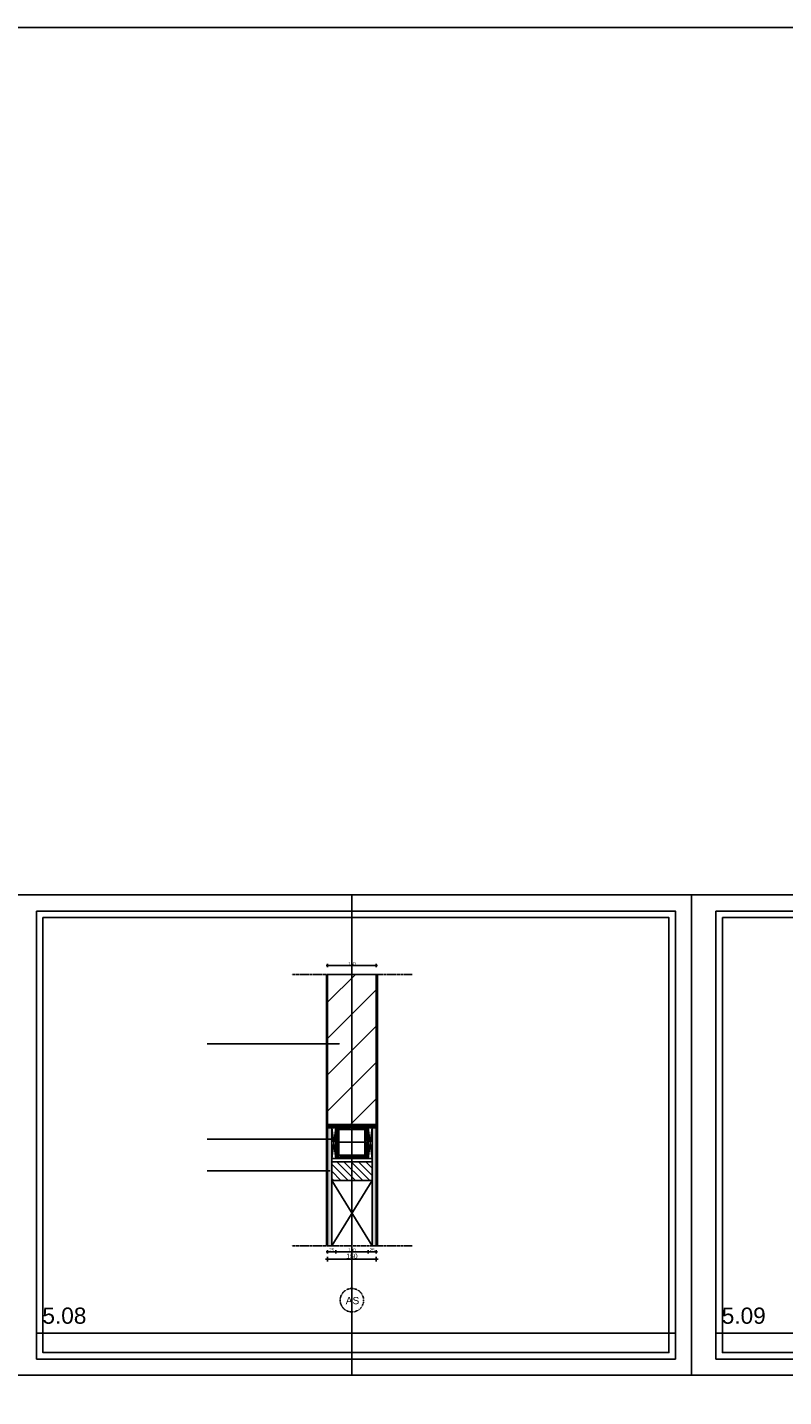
# Model space of a CAD drawing. Header units: metres. Extents: x 135527 to 1530300, y -118103 to -69281.
# Tile 53 of 89: x 157060 to 159397, y -105893 to -101659. Entities that reach past the tile are written whole.
import ezdxf
from ezdxf.enums import TextEntityAlignment as Align

# ---------------------------------------------------------------- set-up
doc = ezdxf.new("R2010")
doc.units = ezdxf.units.M
doc.header["$LTSCALE"] = 0.1
doc.header["$PDMODE"] = 35
doc.linetypes.add('DASHDOT2', pattern=[12.7, 6.35, -3.175, 0, -3.175])
doc.linetypes.add('HIDDEN', pattern=[0.375, 0.25, -0.125])
doc.layers.get('DEFPOINTS').update_dxf_attribs({"color": 6})
for name, color, linetype in [('_01-STRAMIENEN', 8, 'DASHDOT2'), ('_01_Afbreeklijnen', 2, 'HIDDEN'), ('_02-SECTION', 2, 'Continuous'), ('_02-section-thick', 3, 'Continuous'), ('_02Constructie', 2, 'Continuous'), ('_03-PROJECTION', 1, 'Continuous'), ('_06-DIMENSIONS', 7, 'Continuous'), ('_06dimentions5', 7, 'Continuous'), ('_09-HATCH', 7, 'Continuous'), ('_11-BLOCKS', 7, 'Continuous')]:
    doc.layers.add(name, color=color, linetype=linetype)
doc.layers.add('_01Hulplijnen', color=6, linetype='Continuous', plot=False)
doc.styles.add('NIO 1_100 klein', font='arial.ttf', dxfattribs={"height": 200})
doc.styles.add('NIOstandard', font='arial.ttf')
doc.dimstyles.new('NIO-5-GROOT', dxfattribs={"dimtxt": 15, "dimasz": 1.5, "dimexe": 2, "dimexo": 5, "dimgap": 1.5, "dimtad": 1, "dimdec": 0, "dimzin": 0, "dimdsep": 46, "dimtxsty": 'NIOstandard', "dimblk1": 'MAATSTR', "dimblk2": 'MAATSTR', "dimsah": 1, "dimcen": 0, "dimdle": 1.5, "dimse1": 1, "dimse2": 1, "dimclrd": 7, "dimclre": 256, "dimclrt": 256, "dimazin": 0, "dimtfac": 1, "dimtdec": 0, "dimtofl": 0, "dimtmove": 1, "dimatfit": 2, "dimldrblk": 'MAATSTR', "dimfxl": 1, "dimtvp": 1, "dimtolj": 1, "dimtzin": 0, "dimarcsym": 0})
doc.dimstyles.new('NIO-5-KLEIN', dxfattribs={"dimtxt": 10, "dimasz": 1, "dimexe": 2, "dimexo": 5, "dimgap": 1, "dimtad": 1, "dimdec": 0, "dimzin": 0, "dimdsep": 46, "dimtxsty": 'NIOstandard', "dimblk1": 'MAATSTR', "dimblk2": 'MAATSTR', "dimsah": 1, "dimcen": 0, "dimdle": 1.5, "dimse1": 1, "dimse2": 1, "dimclrd": 7, "dimclre": 256, "dimclrt": 256, "dimazin": 0, "dimtfac": 1, "dimtdec": 0, "dimtofl": 0, "dimtmove": 1, "dimatfit": 2, "dimldrblk": 'MAATSTR', "dimfxl": 1, "dimtvp": 1, "dimtolj": 1, "dimtzin": 0, "dimarcsym": 0})

# ---------------------------------------------------------------- blocks, each defined once
blk = doc.blocks.new('*U180')
at = {"layer": '_09-HATCH', "ltscale": 3}
h = blk.add_hatch(dxfattribs=at)
h.set_pattern_fill('STEEL', color=256, scale=2, angle=-180, style=0)
h.set_pattern_definition([(225, (0, 0), (4.4901, -4.4901), []), (225, (-1e-15, -3.175), (4.49013, -4.49013), [])])
edge = h.paths.add_edge_path()
edge.add_line((-40, 50), (40, 50))
edge.add_arc((40, 40), 10, 0, 90, ccw=False)
edge.add_line((50, 40), (50, -40))
edge.add_arc((40, -40), 10, -90, 0, ccw=False)
edge.add_line((40, -50), (-40, -50))
edge.add_arc((-40, -40), 10, 180, 270, ccw=False)
edge.add_line((-50, -40), (-50, 40))
edge.add_arc((-40, 40), 10, 90, 180, ccw=False)
edge = h.paths.add_edge_path(flags=16)
edge.add_line((-37, 40), (37, 40))
edge.add_arc((37, 37), 3, 0, 90, ccw=False)
edge.add_line((40, 37), (40, -37))
edge.add_arc((37, -37), 3, -90, 0, ccw=False)
edge.add_line((37, -40), (-37, -40))
edge.add_arc((-37, -37), 3, 180, 270, ccw=False)
edge.add_line((-40, -37), (-40, 37))
edge.add_arc((-37, 37), 3, 90, 180, ccw=False)
at = {"layer": '_02Constructie'}
for points in [[(-40, 50), (40, 50, -0.414214), (50, 40), (50, -40, -0.414214), (40, -50), (-40, -50, -0.414214), (-50, -40), (-50, 40, -0.414214)], [(-37, 40), (37, 40, -0.414214), (40, 37), (40, -37, -0.414214), (37, -40), (-37, -40, -0.414214), (-40, -37), (-40, 37, -0.414214)]]:
    blk.add_lwpolyline(points, format="xyb", close=True, dxfattribs=at)
at = {"layer": 'DEFPOINTS'}
blk.add_lwpolyline([(-50, -50), (50, -50), (50, 50), (-50, 50)], close=True, dxfattribs=at)
for points in [[(0, 50), (0, -50)], [(-50, 0), (50, 0)], [(-25, 0), (25, 0)], [(0, 25), (0, -25)]]:
    blk.add_lwpolyline(points, dxfattribs=at)
blk = doc.blocks.new('detailkader')
at = {"layer": 'DEFPOINTS'}
for p, q in [((1067.7, 1426.6), (1067.7, 1476.6)), ((1067.7, 1426.6), (1067.7, 41.6)), ((1067.7, -8.4), (1067.7, 41.6))]:
    blk.add_line(p, q, dxfattribs=at)
for points in [[(17.7, 1476.6), (2117.7, 1476.6), (2117.7, -8.4), (17.7, -8.4)], [(92.7, 1426.6), (2067.7, 1426.6), (2067.7, 41.6), (92.7, 41.6)], [(112.7, 1406.6), (2047.7, 1406.6), (2047.7, 61.6), (112.7, 61.6)], [(92.7, 121.6), (2067.7, 121.6), (2067.7, 41.6), (92.7, 41.6)]]:
    blk.add_lwpolyline(points, close=True, dxfattribs=at)
at = {"layer": 'DEFPOINTS', "style": 'NIO 1_100 klein'}
blk.add_attdef('DETAILNUMMER', (110.9, 150.7), '', height=50, dxfattribs=at)
blk = doc.blocks.new('*U197')
at = {"layer": '_09-HATCH'}
blk.add_hatch(color=253, dxfattribs=at).paths.add_polyline_path([(0, 0), (365.4, 0), (365.4, 12.5), (0, 12.5)])
at = {"layer": '_02-SECTION', "color": 1}
blk.add_lwpolyline([(0, 0), (365.4, 0), (365.4, 12.5), (0, 12.5)], close=True, dxfattribs=at)
blk = doc.blocks.new('as')
at = {"layer": '_01-STRAMIENEN', "ltscale": 0.4}
blk.add_circle((0, 1209), 1209, dxfattribs=at)
at = {"layer": '_01-STRAMIENEN', "ltscale": 0.4, "style": 'NIOstandard'}
blk.add_attdef('R01', text='', height=750, dxfattribs=at).set_placement((0, 801), align=Align.CENTER)
blk = doc.blocks.new('*U70')
at = {"layer": '_03-PROJECTION', "ltscale": 100}
h = blk.add_hatch(color=252, dxfattribs=at)
edge = h.paths.add_edge_path()
edge.add_ellipse((16.8, -5), major_axis=(-9.15, 0), ratio=0.546711, start_angle=0, end_angle=360, ccw=False)
for centre in [(-3.1, -5), (-1, -5), (1, -5)]:
    blk.add_arc(centre, 5.89, 301.8815, 58.1185, dxfattribs=at)
at = {"layer": '_03-PROJECTION', "ltscale": 100, "extrusion": (0, 0, -1)}
blk.add_ellipse((16.8, -5), major_axis=(-9.15, 0), ratio=0.546711, start_param=-1.570796, end_param=4.712389, dxfattribs=at)
at = {"layer": 'DEFPOINTS'}
for p, q in [((0, 0), (28.8, 0)), ((0, -10), (29.2, -10))]:
    blk.add_line(p, q, dxfattribs=at)
blk = doc.blocks.new('*U196')
at = {"layer": '_09-HATCH'}
blk.add_hatch(color=253, dxfattribs=at).paths.add_polyline_path([(0, 0), (365.4, 0), (365.4, 12.5), (0, 12.5)])
at = {"layer": '_02-SECTION', "color": 1}
blk.add_lwpolyline([(0, 0), (365.4, 0), (365.4, 12.5), (0, 12.5)], close=True, dxfattribs=at)
blk = doc.blocks.new('MAATSTR')
at = {"linetype": 'Continuous'}
for p, q in [((-4.17, 0), (4.17, 0)), ((0, 5), (0, -5))]:
    blk.add_line(p, q, dxfattribs=at)
at = {"linetype": 'Continuous', "const_width": 1.5}
blk.add_lwpolyline([(-0.75, 0, 1), (0.75, 0, 1)], format="xyb", close=True, dxfattribs=at)
blk = doc.blocks.new('*D173')
at = {"layer": '_06-DIMENSIONS', "color": 7, "lineweight": -2, "transparency": 16777216}
blk.add_line((157988.8, -105445.7), (158011.8, -105445.7), dxfattribs=at)
at = {"layer": 'DEFPOINTS', "color": 0, "transparency": 16777216}
for p in [(157987.8, -105427.3), (158012.8, -105427.3), (158012.8, -105445.7)]:
    blk.add_point(p, dxfattribs=at)
at = {"layer": '_06-DIMENSIONS', "color": 7, "lineweight": -2, "transparency": 16777216, "rotation": 180}
blk.add_blockref('MAATSTR', (157987.8, -105445.7), dxfattribs=at)
at = {"layer": '_06-DIMENSIONS', "color": 7, "lineweight": -2, "transparency": 16777216}
blk.add_blockref('MAATSTR', (158012.8, -105445.7), dxfattribs=at)
at = {"layer": '_06-DIMENSIONS', "transparency": 16777216, "insert": (158000.3, -105439.6), "char_height": 10, "attachment_point": 5, "style": 'NIOstandard'}
blk.add_mtext('\\A1;25', dxfattribs=at)
blk = doc.blocks.new('*D174')
at = {"layer": '_06-DIMENSIONS', "color": 7, "lineweight": -2, "transparency": 16777216}
blk.add_line((158013.8, -105445.7), (158111.8, -105445.7), dxfattribs=at)
at = {"layer": 'DEFPOINTS', "color": 0, "transparency": 16777216}
for p in [(158012.8, -105427.3), (158112.8, -105427.3), (158112.8, -105445.7)]:
    blk.add_point(p, dxfattribs=at)
at = {"layer": '_06-DIMENSIONS', "color": 7, "lineweight": -2, "transparency": 16777216, "rotation": 180}
blk.add_blockref('MAATSTR', (158012.8, -105445.7), dxfattribs=at)
at = {"layer": '_06-DIMENSIONS', "color": 7, "lineweight": -2, "transparency": 16777216}
blk.add_blockref('MAATSTR', (158112.8, -105445.7), dxfattribs=at)
at = {"layer": '_06-DIMENSIONS', "transparency": 16777216, "insert": (158062.8, -105439.6), "char_height": 10, "attachment_point": 5, "style": 'NIOstandard'}
blk.add_mtext('\\A1;100', dxfattribs=at)
blk = doc.blocks.new('*D175')
at = {"layer": '_06-DIMENSIONS', "color": 7, "lineweight": -2, "transparency": 16777216}
blk.add_line((158113.8, -105445.7), (158136.8, -105445.7), dxfattribs=at)
at = {"layer": 'DEFPOINTS', "color": 0, "transparency": 16777216}
for p in [(158112.8, -105427.3), (158137.8, -105427.3), (158137.8, -105445.7)]:
    blk.add_point(p, dxfattribs=at)
at = {"layer": '_06-DIMENSIONS', "color": 7, "lineweight": -2, "transparency": 16777216, "rotation": 180}
blk.add_blockref('MAATSTR', (158112.8, -105445.7), dxfattribs=at)
at = {"layer": '_06-DIMENSIONS', "color": 7, "lineweight": -2, "transparency": 16777216}
blk.add_blockref('MAATSTR', (158137.8, -105445.7), dxfattribs=at)
at = {"layer": '_06-DIMENSIONS', "transparency": 16777216, "insert": (158125.3, -105439.6), "char_height": 10, "attachment_point": 5, "style": 'NIOstandard'}
blk.add_mtext('\\A1;25', dxfattribs=at)
blk = doc.blocks.new('*D176')
at = {"layer": '_06dimentions5', "color": 7, "lineweight": -2, "transparency": 16777216}
blk.add_line((157989.3, -105468), (158136.3, -105468), dxfattribs=at)
at = {"layer": 'DEFPOINTS', "color": 0, "transparency": 16777216}
for p in [(157987.8, -105427.3), (158137.8, -105427.3), (158137.8, -105468)]:
    blk.add_point(p, dxfattribs=at)
at = {"layer": '_06dimentions5', "color": 7, "lineweight": -2, "transparency": 16777216, "xscale": 1.5, "yscale": 1.5, "zscale": 1.5, "rotation": 180}
blk.add_blockref('MAATSTR', (157987.8, -105468), dxfattribs=at)
at = {"layer": '_06dimentions5', "color": 7, "lineweight": -2, "transparency": 16777216, "xscale": 1.5, "yscale": 1.5, "zscale": 1.5}
blk.add_blockref('MAATSTR', (158137.8, -105468), dxfattribs=at)
at = {"layer": '_06dimentions5', "transparency": 16777216, "insert": (158062.8, -105458.8), "char_height": 15, "attachment_point": 5, "style": 'NIOstandard'}
blk.add_mtext('\\A1;150', dxfattribs=at)
blk = doc.blocks.new('*D177')
at = {"layer": '_06-DIMENSIONS', "color": 7, "lineweight": -2, "transparency": 16777216}
blk.add_line((157988.8, -104560.4), (158136.8, -104560.4), dxfattribs=at)
at = {"layer": 'DEFPOINTS', "color": 0, "transparency": 16777216}
for p in [(158137.8, -104560.4), (157987.8, -104587.7), (158137.8, -104587.7)]:
    blk.add_point(p, dxfattribs=at)
at = {"layer": '_06-DIMENSIONS', "color": 7, "lineweight": -2, "transparency": 16777216, "rotation": 180}
blk.add_blockref('MAATSTR', (157987.8, -104560.4), dxfattribs=at)
at = {"layer": '_06-DIMENSIONS', "color": 7, "lineweight": -2, "transparency": 16777216}
blk.add_blockref('MAATSTR', (158137.8, -104560.4), dxfattribs=at)
at = {"layer": '_06-DIMENSIONS', "transparency": 16777216, "insert": (158062.8, -104554.3), "char_height": 10, "attachment_point": 5, "style": 'NIOstandard'}
blk.add_mtext('\\A1;150', dxfattribs=at)

msp = doc.modelspace()

# ---------------------------------------------------------------- hatches: boundary and pattern name
at = {"layer": '_03-PROJECTION'}
h = msp.add_hatch(dxfattribs=at)
h.set_pattern_fill('ANSI31', color=256, scale=5, angle=90)
h.paths.add_polyline_path([(158125.3, -105166.9), (158125.3, -105224.9), (158000.3, -105224.9), (158000.3, -105166.9)])
at = {"layer": '_09-HATCH'}
h = msp.add_hatch(dxfattribs=at)
h.set_pattern_fill('LINE', color=256, scale=25, angle=45, style=0)
h.set_pattern_definition([(45, (157956.84, -104704.4), (-56.127, 56.127), [])])
h.paths.add_polyline_path([(158137.8, -104587.7), (157987.8, -104587.7), (157987.8, -105051.9), (158137.8, -105051.9)])

# ---------------------------------------------------------------- linework, layer by layer
at = {"layer": '_01-STRAMIENEN', "ltscale": 5}
msp.add_line((158062.8, -104474.4), (158062.8, -105558.1), dxfattribs=at)
at = {"layer": '_01_Afbreeklijnen', "ltscale": 100}
for p, q in [((158248.8, -104587.7), (157876.9, -104587.7)), ((158248.8, -105427.3), (157876.9, -105427.3))]:
    msp.add_line(p, q, dxfattribs=at)
at = {"layer": '_01Hulplijnen'}
msp.add_lwpolyline([(140583.5, -101659.1), (213091.2, -101659.1), (213091.2, -118103.2), (140583.5, -118103.2)], close=True, dxfattribs=at)
at = {"layer": '_02-SECTION', "color": 2}
msp.add_lwpolyline([(158137.8, -104587.7), (157987.8, -104587.7), (157987.8, -105051.9), (158137.8, -105051.9)], close=True, dxfattribs=at)
at = {"layer": '_02-section-thick', "color": 2, "linetype": 'HIDDEN', "ltscale": 60}
for p, q in [((157983.8, -104587.7), (157983.8, -105427.3)), ((158141.8, -104587.7), (158141.8, -105427.3))]:
    msp.add_line(p, q, dxfattribs=at)
at = {"layer": '_02Constructie'}
msp.add_lwpolyline([(158125.3, -105166.9), (158125.3, -105224.9), (158000.3, -105224.9), (158000.3, -105166.9)], close=True, dxfattribs=at)
at = {"layer": '_03-PROJECTION'}
for points in [[(158000.3, -105061.9), (158012.8, -105156.9), (158000.3, -105156.9), (158012.8, -105061.9)], [(158112.8, -105061.9), (158125.3, -105156.9), (158112.8, -105156.9), (158125.3, -105061.9)], [(158000.3, -105224.9), (158125.3, -105427.3), (158125.3, -105224.9), (158000.3, -105427.3)]]:
    msp.add_lwpolyline(points, dxfattribs=at)

# ---------------------------------------------------------------- block references
at = {"layer": '_02Constructie'}
msp.add_blockref('*U180', (158062.8, -105106.9), dxfattribs=at)
at = {"layer": '_03-PROJECTION', "xscale": 0.9}
msp.add_blockref('*U70', (157986.9, -105051.9), dxfattribs=at)
at = {"layer": '_03-PROJECTION', "xscale": -0.8999999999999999, "rotation": 359.9999971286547}
msp.add_blockref('*U70', (158138.8, -105051.9), dxfattribs=at)
at = {"layer": '_11-BLOCKS', "rotation": 270}
msp.add_blockref('*U197', (157987.8, -105061.9), dxfattribs=at)
at = {"layer": '_11-BLOCKS', "xscale": -1, "rotation": 89.99999712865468}
msp.add_blockref('*U196', (158137.8, -105061.9), dxfattribs=at)
at = {"layer": '_11-BLOCKS'}
ref = msp.add_blockref('as', (158062.8, -105631.5), dxfattribs=dict(at, xscale=-0.03000000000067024, yscale=0.03000000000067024, zscale=0.03000000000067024, rotation=359.9999419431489))
ref.add_attrib('R01', 'AS', dxfattribs={"ltscale": 0.4, "height": 22.5, "rotation": 359.9999, "style": 'NIOstandard'}).set_placement((158064.5, -105607.5), align=Align.CENTER)
at = {"layer": 'DEFPOINTS'}
for p, values in [((156995.1, -105818.6), {'DETAILNUMMER': '5.08'}), ((159095.1, -105818.6), {'DETAILNUMMER': '5.09'})]:
    msp.add_blockref('detailkader', p, dxfattribs=at).add_auto_attribs(values)

# ---------------------------------------------------------------- dimensions: what is measured, and where the dimension line sits
at = {"layer": '_06-DIMENSIONS'}
for base, p1, p2, picture, middle in [((158137.8, -104560.4), (157987.8, -104587.7), (158137.8, -104587.7), '*D177', (158062.8, -104554.3)), ((158012.8, -105445.7), (157987.8, -105427.3), (158012.8, -105427.3), '*D173', (158000.3, -105439.6)), ((158112.8, -105445.7), (158012.8, -105427.3), (158112.8, -105427.3), '*D174', (158062.8, -105439.6)), ((158137.8, -105445.7), (158112.8, -105427.3), (158137.8, -105427.3), '*D175', (158125.3, -105439.6))]:
    dim = msp.add_linear_dim(base=base, p1=p1, p2=p2, dimstyle='NIO-5-KLEIN', dxfattribs=at)
    dim.commit()
    dim.dimension.update_dxf_attribs({"geometry": picture, "text_midpoint": middle})
at = {"layer": '_06dimentions5'}
dim = msp.add_linear_dim(base=(158137.8, -105468), p1=(157987.8, -105427.3), p2=(158137.8, -105427.3), dimstyle='NIO-5-GROOT', dxfattribs=at)
dim.commit()
dim.dimension.update_dxf_attribs({"geometry": '*D176', "text_midpoint": (158062.8, -105458.8)})

# ---------------------------------------------------------------- leaders
at = {"layer": '_03-PROJECTION'}
for points in [[(158022.9, -104802), (157899.1, -104802), (157615.1, -104802)], [(158017.1, -105096.9), (157899.1, -105096.9), (157615.1, -105096.9)], [(157993.4, -105194.9), (157899.1, -105194.9), (157615.1, -105194.9)]]:
    msp.add_leader(points, dimstyle='NIO-5-KLEIN', override={"dimasz": 5, "dimldrblk": 'Dot'}, dxfattribs=at)

doc.saveas('drawing.dxf')
